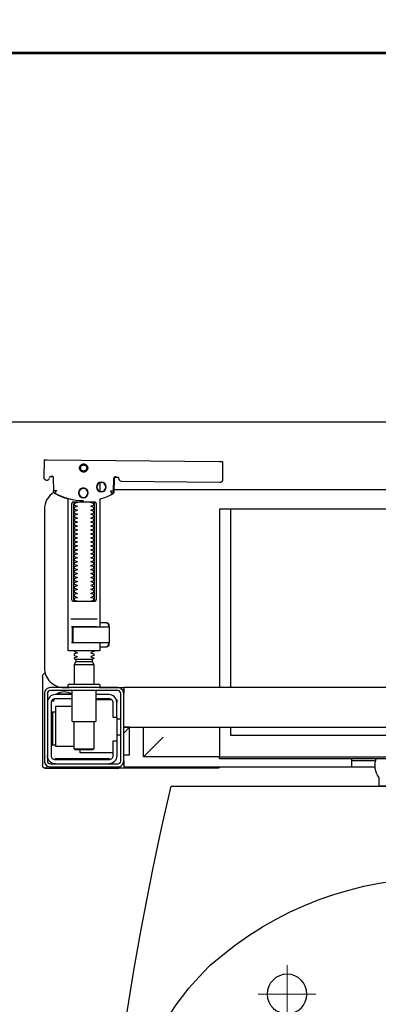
# Model space of a CAD drawing. Header units: millimetres. Extents: x 11979 to 37895, y 18730 to 47884.
# Tile 130 of 256: x 35432 to 35450, y 39454 to 39504. Entities that reach past the tile are written whole.
import ezdxf

# ---------------------------------------------------------------- set-up
doc = ezdxf.new("R2010")
doc.units = ezdxf.units.MM
for name, color, linetype in [('-WYMIAR', 8, 'Continuous'), ('_PROJEKTOWANE', 5, 'Continuous'), ('PROJEKTOWANE', 5, 'Continuous')]:
    doc.layers.add(name, color=color, linetype=linetype)
for name, color, linetype, lineweight in [('-ŚCIANY DZIAŁOWE', 3, 'Continuous', 35), ('-ŚCIANY NOŚNE', 4, 'Continuous', 53), ('Niedrukowalna', 140, 'Continuous', 15)]:
    doc.layers.add(name, color=color, linetype=linetype, lineweight=lineweight)

# ---------------------------------------------------------------- blocks, each defined once
blk = doc.blocks.new('K13102_TOP')
blk.add_lwpolyline([(0.175, -0.33487, 0.058036), (0.136, 0), (-0.136, 0, 0.058036), (-0.175, -0.33487)], format="xyb")
blk.add_lwpolyline([(0.14919, -0.47547, 0.091012), (0.175, -0.33487, 0.04468), (0.15644, -0.16298, 0.150678), (0.11626, -0.0905, 0.380316), (-0.11626, -0.0905, 0.150678), (-0.15644, -0.16298, 0.04468), (-0.175, -0.33487, 0.091012), (-0.14919, -0.47547, 0.171854), (-0.08542, -0.54789, 0.258868), (0.08542, -0.54789, 0.171854)], format="xyb", close=True)
blk.add_circle((0.0775, -0.105), 0.01)
at = {"layer": 'Niedrukowalna'}
for points in [[(0.0775, -0.1195), (0.0775, -0.0905)], [(0.092, -0.105), (0.063, -0.105)]]:
    blk.add_lwpolyline(points, dxfattribs=at)
blk = doc.blocks.new('99440_TOP')
for points in [[(0.19877, 0.1647), (0.11186, 0.16387)], [(0.20026, 0.1647), (0.20039, 0.15571)], [(0.16399, 0.15607), (0.16422, 0.15602), (0.16438, 0.15596), (0.16453, 0.15586), (0.16466, 0.15574), (0.16476, 0.1556), (0.16484, 0.15544), (0.16489, 0.15527), (0.16491, 0.1551), (0.16509, 0.14854), (0.1651, 0.14842), (0.16511, 0.14832), (0.16514, 0.14822), (0.16516, 0.14812), (0.1652, 0.14802), (0.16524, 0.14793), (0.16529, 0.14784), (0.16535, 0.14775), (0.16541, 0.14767), (0.16548, 0.14758), (0.16555, 0.14751), (0.16563, 0.14744), (0.16571, 0.14737), (0.1658, 0.14731), (0.16589, 0.14726), (0.16664, 0.14688), (0.1674, 0.14651), (0.16816, 0.14617), (0.16894, 0.14585), (0.16973, 0.14555), (0.17052, 0.14527), (0.17132, 0.14502), (0.17213, 0.14478), (0.17213, 0.08032)], [(0.16523, 0.14871), (0.16505, 0.1553), (0.16503, 0.15547), (0.16498, 0.15563), (0.16491, 0.15579), (0.16481, 0.15592), (0.16468, 0.15604), (0.16454, 0.15614), (0.16439, 0.15621), (0.16422, 0.15626), (0.16404, 0.15627)], [(0.1977, 0.15573), (0.19762, 0.15586), (0.19752, 0.15598), (0.1974, 0.15608), (0.19726, 0.15617), (0.19711, 0.15623), (0.19696, 0.15626), (0.1968, 0.15627), (0.1959, 0.15626)], [(0.16506, 0.14968), (-0.16464, 0.14968)], [(0.17213, 0.15305), (0.17213, 0.14874)], [(-0.11834, 0.04968), (-0.11834, 0.13968), (0.11166, 0.13968), (0.11166, 0.04968)], [(0.10615, 0.13968), (0.10615, 0.04968)], [(0.17496, 0.14232), (0.17496, 0.09432)], [(0.18536, 0.09432), (0.18536, 0.14232)], [(0.16745, 0.08028), (0.16745, 0.08144), (0.16749, 0.08156), (0.16759, 0.08164), (0.1678, 0.08169)], [(0.16764, 0.08053), (0.16768, 0.08079), (0.1678, 0.08132)], [(0.16824, 0.08203), (0.16789, 0.08162), (0.16789, 0.08196), (0.16792, 0.08207), (0.16799, 0.08214), (0.1681, 0.08218), (0.16823, 0.08219), (0.16835, 0.08219), (0.16855, 0.08221), (0.169, 0.08232), (0.17213, 0.08232)], [(0.16861, 0.08224), (0.16869, 0.0823), (0.16889, 0.08232)], [(0.18675, 0.08432), (0.17358, 0.08432)], [(0.17384, 0.08032), (0.18494, 0.08032), (0.1865, 0.08032)], [(0.1678, 0.07094), (0.16769, 0.07096), (0.16759, 0.07099), (0.1675, 0.07106), (0.16745, 0.0712), (0.16745, 0.07235)], [(0.1678, 0.07131), (0.16768, 0.07185), (0.16764, 0.0721)], [(0.17213, 0.07032), (0.169, 0.07032), (0.16855, 0.07042), (0.16844, 0.07044), (0.16833, 0.07044), (0.1682, 0.07045), (0.16808, 0.07046), (0.16796, 0.07052), (0.16789, 0.07067), (0.16789, 0.07102), (0.16824, 0.07061)], [(0.16889, 0.07032), (0.16879, 0.07032), (0.16861, 0.0704)], [(0.18571, 0.07232), (0.1865, 0.07232)], [(0.18513, 0.06126), (0.17513, 0.06126)], [(0.17603, 0.06388), (0.18423, 0.06388)], [(0.18423, 0.06282), (0.17603, 0.06282)], [(0.19976, 0.05697), (0.19989, 0.05695), (0.20001, 0.05692), (0.20014, 0.05688)], [(0.20112, 0.05547), (0.20112, 0.01048)], [(-0.15987, 0.04668), (-0.15987, 0.04968), (0.16013, 0.04968), (0.16013, 0.04668)], [(0.16013, 0.03368), (0.16013, 0.04568)], [(0.16363, 0.03468), (0.16363, 0.04218)], [(0.17413, 0.04368), (0.16631, 0.04368)], [(0.16713, 0.04412), (0.16706, 0.04403), (0.167, 0.04393), (0.16694, 0.04381), (0.16688, 0.04368)], [(0.18613, 0.04018), (0.19463, 0.04018), (0.19463, 0.02018), (0.18513, 0.02018)], [(0.19512, 0.04412), (0.19519, 0.04404), (0.19525, 0.04395), (0.1953, 0.04385), (0.19534, 0.04376), (0.19538, 0.04365), (0.19541, 0.04355), (0.19544, 0.04344), (0.19547, 0.04333), (0.19548, 0.04322), (0.1955, 0.04311), (0.19551, 0.04301), (0.19552, 0.04291), (0.19551, 0.04281), (0.1956, 0.04278), (0.19571, 0.04278), (0.19581, 0.04278), (0.19591, 0.04278), (0.19602, 0.04278), (0.19626, 0.04278), (0.19629, 0.04288), (0.19628, 0.04299), (0.19626, 0.04311), (0.19622, 0.04324), (0.19618, 0.04336), (0.19607, 0.04357)], [(0.19604, 0.03729), (0.19615, 0.03729), (0.19629, 0.03729), (0.19645, 0.03729), (0.19663, 0.03729)], [(0.16163, 0.03368), (0.16363, 0.03368)], [(0.17513, 0.03238), (0.17513, 0.01872), (0.17563, 0.01822), (0.18463, 0.01822), (0.18513, 0.01872), (0.18513, 0.03238)], [(0.16013, 0.02668), (0.15713, 0.02968), (0.16013, 0.02968), (-0.15987, 0.02968), (-0.15687, 0.02968), (-0.15987, 0.02668)], [(0.10615, 0.02968), (0.10615, 0.0256), (-0.11834, 0.0256)], [(0.11166, 0.02968), (0.11166, 0.01468), (0.15013, 0.01468)], [(0.14013, 0.02468), (0.15013, 0.01468), (0.15013, 0.02968)], [(0.16013, 0.01568), (0.15713, 0.01568), (0.15713, 0.02968)], [(0.16163, 0.02568), (0.16363, 0.02568)], [(0.19663, 0.02067), (0.19645, 0.02067), (0.19629, 0.02067), (0.19615, 0.02067), (0.19604, 0.02067)], [(0.16563, 0.01668), (0.18213, 0.01668), (0.18213, 0.01822)], [(0.18513, 0.01872), (0.17513, 0.01872)], [(0.03296, 0.01268), (0.04513, 0.01268)], [(0.16013, 0.01268), (0.16013, 0.00968), (0.03318, 0.00968)], [(0.04513, 0.01368), (0.04513, 0.00968)], [(0.16735, 0.01368), (0.1948, 0.01368), (0.19491, 0.01368)], [(0.17013, 0.01318), (0.17013, 0.01368)], [(0.17413, 0.01318), (0.17413, 0.01368)]]:
    blk.add_lwpolyline(points)
for points in [[(0.16437, 0.15596), (0.1634, 0.15595), (0.16317, 0.15592), (0.16296, 0.15584), (0.16275, 0.15571), (0.16278, 0.15575), (0.16272, 0.15555), (0.1627, 0.15535, -0.157432), (0.16251, 0.15476), (0.16223, 0.15436, -0.241147), (0.16142, 0.15393), (0.11163, 0.15346), (0.11147, 0.15346), (0.11132, 0.15345), (0.1112, 0.15345), (0.11107, 0.15346), (0.11091, 0.15348), (0.11075, 0.15353), (0.1106, 0.15361), (0.11046, 0.15371), (0.11035, 0.15383), (0.11025, 0.15397), (0.11018, 0.15412), (0.11014, 0.15428), (0.11013, 0.15445), (0.11008, 0.16345), (0.11036, 0.16384)], [(0.1966, 0.15658), (0.19639, 0.15656), (0.19618, 0.15648), (0.19598, 0.15635), (0.19579, 0.15614, 0.132231), (0.19565, 0.15564), (0.19559, 0.14909)], [(0.19781, 0.15528, 0.415336), (0.19882, 0.15429)], [(0.19898, 0.1543), (0.19911, 0.1543), (0.19926, 0.15431), (0.1994, 0.15434), (0.19954, 0.1544), (0.19966, 0.15447), (0.19978, 0.15456), (0.19988, 0.15466), (0.2002, 0.15512, 0.158481), (0.20039, 0.15571)], [(0.18044, 0.14393, 0.125713), (0.19479, 0.14774, 0.121439), (0.19532, 0.14823, -0.262119), (0.20013, 0.13968), (0.20013, 0.05968, -0.414214), (0.19013, 0.04968), (0.18765, 0.04968, 0.405519), (0.18813, 0.05018), (0.18813, 0.05088, 0.414214), (0.18763, 0.05138), (0.17263, 0.05138, 0.414214), (0.17213, 0.05088), (0.17213, 0.05018, 0.405519), (0.17262, 0.04968, 0.001664), (0.16007, 0.04968)], [(0.17213, 0.07232), (0.17213, 0.06852, 0.414214), (0.17233, 0.06832), (0.18475, 0.06832), (0.18793, 0.06832, 0.414214), (0.18813, 0.06852), (0.18813, 0.14485), (0.18898, 0.1451), (0.18982, 0.14537), (0.19065, 0.14568), (0.19147, 0.146), (0.19228, 0.14635), (0.19308, 0.14672), (0.19387, 0.14712), (0.19469, 0.14756), (0.19478, 0.14762), (0.19486, 0.14768), (0.19494, 0.14775), (0.19501, 0.14782), (0.19508, 0.1479), (0.19515, 0.14799)], [(0.17661, 0.09332, 0.182836), (0.1765, 0.09341), (0.17528, 0.09381, 0.050055), (0.17513, 0.09408), (0.17513, 0.09436, 0.050055), (0.17528, 0.09462), (0.1765, 0.09503, 0.719897), (0.1765, 0.09541), (0.17528, 0.09581, 0.050055), (0.17513, 0.09608), (0.17513, 0.09636, 0.050055), (0.17528, 0.09662), (0.1765, 0.09703, 0.719897), (0.1765, 0.09741), (0.17528, 0.09781, 0.050055), (0.17513, 0.09808), (0.17513, 0.09836, 0.050055), (0.17528, 0.09862), (0.1765, 0.09903, 0.719897), (0.1765, 0.09941), (0.17528, 0.09981, 0.050055), (0.17513, 0.10008), (0.17513, 0.10036, 0.050055), (0.17528, 0.10062), (0.1765, 0.10103, 0.719897), (0.1765, 0.10141), (0.17528, 0.10181, 0.050055), (0.17513, 0.10208), (0.17513, 0.10236, 0.050055), (0.17528, 0.10262), (0.1765, 0.10303, 0.719897), (0.1765, 0.10341), (0.17528, 0.10381, 0.050055), (0.17513, 0.10408), (0.17513, 0.10436, 0.050055), (0.17528, 0.10462), (0.1765, 0.10503, 0.719897), (0.1765, 0.10541), (0.17528, 0.10581, 0.050055), (0.17513, 0.10608), (0.17513, 0.10636, 0.050055), (0.17528, 0.10662), (0.1765, 0.10703, 0.719897), (0.1765, 0.10741), (0.17528, 0.10781, 0.050055), (0.17513, 0.10808), (0.17513, 0.10836, 0.050055), (0.17528, 0.10862), (0.1765, 0.10903, 0.719897), (0.1765, 0.10941), (0.17528, 0.10981, 0.050055), (0.17513, 0.11008), (0.17513, 0.11036, 0.050055), (0.17528, 0.11062), (0.1765, 0.11103, 0.719897), (0.1765, 0.11141), (0.17528, 0.11181, 0.050055), (0.17513, 0.11208), (0.17513, 0.11236, 0.050055), (0.17528, 0.11262), (0.1765, 0.11303, 0.719897), (0.1765, 0.11341), (0.17528, 0.11381, 0.050055), (0.17513, 0.11408), (0.17513, 0.11436, 0.050055), (0.17528, 0.11462), (0.1765, 0.11503, 0.719897), (0.1765, 0.11541), (0.17528, 0.11581, 0.050055), (0.17513, 0.11608), (0.17513, 0.11636, 0.050055), (0.17528, 0.11662), (0.1765, 0.11703, 0.719897), (0.1765, 0.11741), (0.17528, 0.11781, 0.050055), (0.17513, 0.11808), (0.17513, 0.11836, 0.050055), (0.17528, 0.11862), (0.1765, 0.11903, 0.719897), (0.1765, 0.11941), (0.17528, 0.11981, 0.050055), (0.17513, 0.12008), (0.17513, 0.12036, 0.050055), (0.17528, 0.12062), (0.1765, 0.12103, 0.719897), (0.1765, 0.12141), (0.17528, 0.12181, 0.050055), (0.17513, 0.12208), (0.17513, 0.12236, 0.050055), (0.17528, 0.12262), (0.1765, 0.12303, 0.719897), (0.1765, 0.12341), (0.17528, 0.12381, 0.050055), (0.17513, 0.12408), (0.17513, 0.12436, 0.050055), (0.17528, 0.12462), (0.1765, 0.12503, 0.719897), (0.1765, 0.12541), (0.17528, 0.12581, 0.050055), (0.17513, 0.12608), (0.17513, 0.12636, 0.050055), (0.17528, 0.12662), (0.1765, 0.12703, 0.719897), (0.1765, 0.12741), (0.17528, 0.12781, 0.050055), (0.17513, 0.12808), (0.17513, 0.12836, 0.050055), (0.17528, 0.12862), (0.1765, 0.12903, 0.719897), (0.1765, 0.12941), (0.17528, 0.12981, 0.050055), (0.17513, 0.13008), (0.17513, 0.13036, 0.050055), (0.17528, 0.13062), (0.1765, 0.13103, 0.719897), (0.1765, 0.13141), (0.17528, 0.13181, 0.050055), (0.17513, 0.13208), (0.17513, 0.13236, 0.050055), (0.17528, 0.13262), (0.1765, 0.13303, 0.719897), (0.1765, 0.13341), (0.17528, 0.13381, 0.050055), (0.17513, 0.13408), (0.17513, 0.13436, 0.050055), (0.17528, 0.13462), (0.1765, 0.13503, 0.719897), (0.1765, 0.13541), (0.17528, 0.13581, 0.050055), (0.17513, 0.13608), (0.17513, 0.13636, 0.050055), (0.17528, 0.13662), (0.1765, 0.13703, 0.719897), (0.1765, 0.13741), (0.17528, 0.13781, 0.050055), (0.17513, 0.13808), (0.17513, 0.13836, 0.050055), (0.17528, 0.13862), (0.1765, 0.13903, 0.719897), (0.1765, 0.13941), (0.17528, 0.13981, 0.050055), (0.17513, 0.14008), (0.17513, 0.14036, 0.050055), (0.17528, 0.14062), (0.1765, 0.14103, 0.719897), (0.1765, 0.14141), (0.17528, 0.14181, 0.050055), (0.17513, 0.14208), (0.17513, 0.14236, 0.050055), (0.17528, 0.14262), (0.1765, 0.14303, 0.474594), (0.17661, 0.14332)], [(0.18366, 0.14332, 0.474594), (0.18377, 0.14303), (0.18499, 0.14262, 0.050055), (0.18513, 0.14236), (0.18513, 0.14208, 0.050055), (0.18499, 0.14181), (0.18377, 0.14141, 0.719897), (0.18377, 0.14103), (0.18499, 0.14062, 0.050055), (0.18513, 0.14036), (0.18513, 0.14008, 0.050055), (0.18499, 0.13981), (0.18377, 0.13941, 0.719897), (0.18377, 0.13903), (0.18499, 0.13862, 0.050055), (0.18513, 0.13836), (0.18513, 0.13808, 0.050055), (0.18499, 0.13781), (0.18377, 0.13741, 0.719897), (0.18377, 0.13703), (0.18499, 0.13662, 0.050055), (0.18513, 0.13636), (0.18513, 0.13608, 0.050055), (0.18499, 0.13581), (0.18377, 0.13541, 0.719897), (0.18377, 0.13503), (0.18499, 0.13462, 0.050055), (0.18513, 0.13436), (0.18513, 0.13408, 0.050055), (0.18499, 0.13381), (0.18377, 0.13341, 0.719897), (0.18377, 0.13303), (0.18499, 0.13262, 0.050055), (0.18513, 0.13236), (0.18513, 0.13208, 0.050055), (0.18499, 0.13181), (0.18377, 0.13141, 0.719897), (0.18377, 0.13103), (0.18499, 0.13062, 0.050055), (0.18513, 0.13036), (0.18513, 0.13008, 0.050055), (0.18499, 0.12981), (0.18377, 0.12941, 0.719897), (0.18377, 0.12903), (0.18499, 0.12862, 0.050055), (0.18513, 0.12836), (0.18513, 0.12808, 0.050055), (0.18499, 0.12781), (0.18377, 0.12741, 0.719897), (0.18377, 0.12703), (0.18499, 0.12662, 0.050055), (0.18513, 0.12636), (0.18513, 0.12608, 0.050055), (0.18499, 0.12581), (0.18377, 0.12541, 0.719897), (0.18377, 0.12503), (0.18499, 0.12462, 0.050055), (0.18513, 0.12436), (0.18513, 0.12408, 0.050055), (0.18499, 0.12381), (0.18377, 0.12341, 0.719897), (0.18377, 0.12303), (0.18499, 0.12262, 0.050055), (0.18513, 0.12236), (0.18513, 0.12208, 0.050055), (0.18499, 0.12181), (0.18377, 0.12141, 0.719897), (0.18377, 0.12103), (0.18499, 0.12062, 0.050055), (0.18513, 0.12036), (0.18513, 0.12008, 0.050055), (0.18499, 0.11981), (0.18377, 0.11941, 0.719897), (0.18377, 0.11903), (0.18499, 0.11862, 0.050055), (0.18513, 0.11836), (0.18513, 0.11808, 0.050055), (0.18499, 0.11781), (0.18377, 0.11741, 0.719897), (0.18377, 0.11703), (0.18499, 0.11662, 0.050055), (0.18513, 0.11636), (0.18513, 0.11608, 0.050055), (0.18499, 0.11581), (0.18377, 0.11541, 0.719897), (0.18377, 0.11503), (0.18499, 0.11462, 0.050055), (0.18513, 0.11436), (0.18513, 0.11408, 0.050055), (0.18499, 0.11381), (0.18377, 0.11341, 0.719897), (0.18377, 0.11303), (0.18499, 0.11262, 0.050055), (0.18513, 0.11236), (0.18513, 0.11208, 0.050055), (0.18499, 0.11181), (0.18377, 0.11141, 0.719897), (0.18377, 0.11103), (0.18499, 0.11062, 0.050055), (0.18513, 0.11036), (0.18513, 0.11008, 0.050055), (0.18499, 0.10981), (0.18377, 0.10941, 0.719897), (0.18377, 0.10903), (0.18499, 0.10862, 0.050055), (0.18513, 0.10836), (0.18513, 0.10808, 0.050055), (0.18499, 0.10781), (0.18377, 0.10741, 0.719897), (0.18377, 0.10703), (0.18499, 0.10662, 0.050055), (0.18513, 0.10636), (0.18513, 0.10608, 0.050055), (0.18499, 0.10581), (0.18377, 0.10541, 0.719897), (0.18377, 0.10503), (0.18499, 0.10462, 0.050055), (0.18513, 0.10436), (0.18513, 0.10408, 0.050055), (0.18499, 0.10381), (0.18377, 0.10341, 0.719897), (0.18377, 0.10303), (0.18499, 0.10262, 0.050055), (0.18513, 0.10236), (0.18513, 0.10208, 0.050055), (0.18499, 0.10181), (0.18377, 0.10141, 0.719897), (0.18377, 0.10103), (0.18499, 0.10062, 0.050055), (0.18513, 0.10036), (0.18513, 0.10008, 0.050055), (0.18499, 0.09981), (0.18377, 0.09941, 0.719897), (0.18377, 0.09903), (0.18499, 0.09862, 0.050055), (0.18513, 0.09836), (0.18513, 0.09808, 0.050055), (0.18499, 0.09781), (0.18377, 0.09741, 0.719897), (0.18377, 0.09703), (0.18499, 0.09662, 0.050055), (0.18513, 0.09636), (0.18513, 0.09608, 0.050055), (0.18499, 0.09581), (0.18377, 0.09541, 0.719897), (0.18377, 0.09503), (0.18499, 0.09462, 0.050055), (0.18513, 0.09436), (0.18513, 0.09408, 0.050055), (0.18499, 0.09381), (0.18377, 0.09341, 0.182836), (0.18366, 0.09332)], [(0.18589, 0.07252), (0.18589, 0.08011), (0.18585, 0.08022), (0.18578, 0.08029), (0.18568, 0.08032), (0.18578, 0.0803), (0.18586, 0.08024), (0.1859, 0.08014), (0.1859, 0.07252), (0.18587, 0.07241), (0.1858, 0.07234), (0.1856, 0.07232), (0.18571, 0.07237), (0.18577, 0.07252), (0.18577, 0.08012), (0.1857, 0.08027), (0.1856, 0.08032), (0.16757, 0.08032, 0.414214), (0.16737, 0.08012), (0.16737, 0.07252, 0.414214), (0.16757, 0.07232), (0.1856, 0.07232)], [(0.18569, 0.07232, 0.414213), (0.18589, 0.07252), (0.18588, 0.08012), (0.18588, 0.07252), (0.18585, 0.07241), (0.18578, 0.07234), (0.18568, 0.07232)], [(0.17513, 0.06836), (0.17513, 0.06812, -0.050055), (0.17528, 0.06786), (0.1765, 0.06745, -0.719897), (0.1765, 0.06707), (0.17528, 0.06666, -0.050055), (0.17513, 0.0664), (0.17513, 0.06612, -0.050055), (0.17528, 0.06586), (0.1765, 0.06545, -0.719897), (0.1765, 0.06507), (0.17528, 0.06466, -0.050055), (0.17513, 0.0644), (0.17603, 0.06388), (0.17603, 0.06282), (0.17513, 0.06126), (0.17513, 0.05138)], [(0.18513, 0.06836), (0.18513, 0.06812, 0.050055), (0.18499, 0.06786), (0.18377, 0.06745, 0.719897), (0.18377, 0.06707), (0.18499, 0.06666, 0.050055), (0.18513, 0.0664), (0.18513, 0.06612, 0.050055), (0.18499, 0.06586), (0.18377, 0.06545, 0.719897), (0.18377, 0.06507), (0.18499, 0.06466, 0.050055), (0.18513, 0.0644), (0.18423, 0.06388), (0.18423, 0.06282), (0.18513, 0.06126), (0.18513, 0.05138)], [(0.20024, 0.05684, 0.126559), (0.19975, 0.05693)], [(0.20112, 0.05547, 0.198909), (0.20068, 0.05654, 0.091301), (0.20024, 0.05684)], [(0.16392, 0.04368), (0.16363, 0.04368), (0.16363, 0.04218, -0.414214), (0.16763, 0.04618), (0.17413, 0.04618)], [(0.17413, 0.04818), (0.17413, 0.03288, 0.414214), (0.17463, 0.03238), (0.18563, 0.03238, 0.414214), (0.18613, 0.03288), (0.18613, 0.04818)], [(0.19388, 0.04656, 0.119096), (0.19013, 0.04764, 0.119096), (0.18638, 0.04656)], [(0.19388, 0.04618), (0.19388, 0.04656), (0.18638, 0.04656), (0.18638, 0.04618), (0.19463, 0.04618, -0.414214), (0.19863, 0.04218)], [(0.17413, 0.04418), (0.16763, 0.04418, 0.414214), (0.16563, 0.04218), (0.16563, 0.03468), (0.16363, 0.03468), (0.16363, 0.01518, 0.414214), (0.16763, 0.01118)], [(0.16363, 0.02268), (0.16563, 0.02268), (0.16563, 0.01518, 0.414214), (0.16763, 0.01318), (0.19463, 0.01318, 0.414214), (0.19663, 0.01518), (0.19663, 0.04218, 0.414214), (0.19463, 0.04418), (0.18613, 0.04418)], [(0.19463, 0.03721), (0.19528, 0.03722), (0.19555, 0.03722), (0.19573, 0.03722), (0.1958, 0.03722, 0.116465), (0.19602, 0.03728), (0.19614, 0.03733), (0.19614, 0.02063), (0.19602, 0.02068, 0.116465), (0.1958, 0.02074), (0.19555, 0.02074), (0.19528, 0.02074), (0.19463, 0.02075)], [(0.19463, 0.01118, 0.414214), (0.19863, 0.01518)], [(-0.03987, 0.01368), (-0.03242, 0.01368, 0.236962), (-0.03105, 0.00443, -0.154353), (-0.03087, 0.00386), (-0.03087, 0), (0.03113, 0), (0.03113, 0.00386, -0.154353), (0.03131, 0.00443, 0.236962), (0.03269, 0.01368), (0.04013, 0.01368)], [(0.19883, 0.01002, 0.000114), (0.19883, 0.01002, 0.517015), (0.20016, 0.00909), (0.20006, 0.00905), (0.19996, 0.00903), (0.19984, 0.009), (0.19971, 0.00899), (0.19961, 0.00899), (0.19916, 0.00899), (0.19854, 0.00899), (0.19784, 0.00899), (0.16441, 0.00899), (0.16406, 0.00899), (0.1637, 0.00899), (0.16336, 0.00899), (0.16307, 0.00899), (0.16282, 0.00899), (0.16263, 0.00899), (0.1625, 0.00899)], [(0.20024, 0.00912, 0.091301), (0.20068, 0.00942, 0.198909), (0.20112, 0.01048)], [(0.11137, 0.00968), (0.11155, 0.00944), (0.11178, 0.00925), (0.11205, 0.0091), (0.11234, 0.00902), (0.11263, 0.00898), (0.16243, 0.00898, 0.326231), (0.16338, 0.00968)]]:
    blk.add_lwpolyline(points, format="xyb")
for points in [[(0.18037, 0.15848), (0.18057, 0.15849), (0.18077, 0.15852), (0.18097, 0.15857), (0.18116, 0.15864), (0.18134, 0.15873), (0.18151, 0.15883), (0.18167, 0.15895), (0.18182, 0.15909), (0.18195, 0.15924), (0.18207, 0.1594), (0.18217, 0.15958), (0.18225, 0.15976), (0.18232, 0.15995), (0.18237, 0.16014), (0.18239, 0.16034), (0.1824, 0.16054), (0.18239, 0.16075), (0.18236, 0.16094), (0.18231, 0.16114), (0.18224, 0.16133), (0.18215, 0.16151), (0.18205, 0.16168), (0.18192, 0.16184), (0.18179, 0.16199), (0.18164, 0.16212), (0.18147, 0.16224), (0.1813, 0.16234), (0.18112, 0.16242), (0.18093, 0.16249), (0.18073, 0.16254), (0.18053, 0.16256), (0.18033, 0.16257), (0.18013, 0.16256), (0.17993, 0.16253), (0.17974, 0.16248), (0.17955, 0.16241), (0.17937, 0.16232), (0.1792, 0.16222), (0.17904, 0.1621), (0.17889, 0.16196), (0.17876, 0.16181), (0.17864, 0.16165), (0.17854, 0.16147), (0.17845, 0.16129), (0.17839, 0.1611), (0.17834, 0.16091), (0.17831, 0.16071), (0.17831, 0.16051), (0.17832, 0.1603), (0.17835, 0.16011), (0.1784, 0.15991), (0.17847, 0.15972), (0.17856, 0.15954), (0.17866, 0.15937), (0.17878, 0.15921), (0.17892, 0.15906), (0.17907, 0.15893), (0.17923, 0.15881), (0.17941, 0.15871), (0.17959, 0.15863), (0.17978, 0.15856), (0.17997, 0.15851), (0.18017, 0.15849)], [(0.18037, 0.15897), (0.18052, 0.15898), (0.18067, 0.159), (0.18081, 0.15904), (0.18096, 0.15909), (0.18109, 0.15916), (0.18122, 0.15924), (0.18134, 0.15933), (0.18146, 0.15943), (0.18156, 0.15955), (0.18165, 0.15967), (0.18172, 0.1598), (0.18179, 0.15994), (0.18184, 0.16008), (0.18187, 0.16023), (0.18189, 0.16038), (0.1819, 0.16053), (0.18189, 0.16069), (0.18187, 0.16084), (0.18183, 0.16098), (0.18178, 0.16113), (0.18171, 0.16126), (0.18163, 0.16139), (0.18154, 0.16151), (0.18144, 0.16163), (0.18132, 0.16173), (0.1812, 0.16182), (0.18107, 0.16189), (0.18093, 0.16196), (0.18079, 0.16201), (0.18064, 0.16204), (0.18049, 0.16206), (0.18034, 0.16207), (0.18018, 0.16206), (0.18003, 0.16204), (0.17989, 0.162), (0.17974, 0.16194), (0.17961, 0.16188), (0.17948, 0.1618), (0.17936, 0.16171), (0.17924, 0.1616), (0.17914, 0.16149), (0.17905, 0.16137), (0.17898, 0.16124), (0.17891, 0.1611), (0.17886, 0.16095), (0.17883, 0.16081), (0.17881, 0.16066), (0.1788, 0.1605), (0.17881, 0.16035), (0.17883, 0.1602), (0.17887, 0.16005), (0.17892, 0.15991), (0.17899, 0.15977), (0.17907, 0.15964), (0.17916, 0.15952), (0.17927, 0.15941), (0.17938, 0.15931), (0.1795, 0.15922), (0.17963, 0.15914), (0.17977, 0.15908), (0.17992, 0.15903), (0.18006, 0.159), (0.18021, 0.15897)], [(0.166, 0.14754), (0.16595, 0.14757), (0.1659, 0.1476), (0.16586, 0.14763), (0.16581, 0.14767), (0.16576, 0.14771), (0.16571, 0.14776), (0.16566, 0.14781), (0.16562, 0.14786), (0.16557, 0.14791), (0.16553, 0.14797), (0.16549, 0.14803), (0.16546, 0.14809), (0.16542, 0.14815), (0.16539, 0.14821), (0.16537, 0.14828), (0.16534, 0.14834), (0.16532, 0.14841), (0.1653, 0.14847), (0.16529, 0.14854), (0.16528, 0.1486), (0.16527, 0.14866), (0.16526, 0.14872), (0.16526, 0.14878), (0.16531, 0.14879), (0.16656, 0.14884), (0.16662, 0.14884), (0.16667, 0.14884), (0.16672, 0.14886), (0.16677, 0.14883), (0.16674, 0.14879), (0.16671, 0.14874), (0.16669, 0.14869), (0.16666, 0.14863), (0.16607, 0.14754)], [(0.18546, 0.14332), (0.18555, 0.14331), (0.18563, 0.1433), (0.18572, 0.14329), (0.1858, 0.14326), (0.18589, 0.14323), (0.18596, 0.14319), (0.18604, 0.14314), (0.18611, 0.14308), (0.18617, 0.14302), (0.18623, 0.14294), (0.18628, 0.14286), (0.18632, 0.14276), (0.18636, 0.14266), (0.18639, 0.14255), (0.1864, 0.14243), (0.18641, 0.14232), (0.18641, 0.09432), (0.1864, 0.0942), (0.18639, 0.09409), (0.18636, 0.09398), (0.18632, 0.09387), (0.18628, 0.09378), (0.18623, 0.09369), (0.18617, 0.09362), (0.18611, 0.09355), (0.18604, 0.09349), (0.18596, 0.09344), (0.18589, 0.0934), (0.1858, 0.09337), (0.18572, 0.09335), (0.18563, 0.09333), (0.18555, 0.09332), (0.18546, 0.09332), (0.17488, 0.09332), (0.17479, 0.09332), (0.1747, 0.09333), (0.17462, 0.09335), (0.17453, 0.09337), (0.17445, 0.0934), (0.17437, 0.09344), (0.17429, 0.09349), (0.17423, 0.09355), (0.17416, 0.09362), (0.1741, 0.09369), (0.17405, 0.09378), (0.174, 0.09387), (0.17397, 0.09398), (0.17394, 0.09409), (0.17392, 0.0942), (0.17392, 0.09432), (0.17392, 0.14232), (0.17392, 0.14243), (0.17394, 0.14255), (0.17397, 0.14266), (0.174, 0.14276), (0.17405, 0.14286), (0.1741, 0.14294), (0.17416, 0.14302), (0.17423, 0.14308), (0.17429, 0.14314), (0.17437, 0.14319), (0.17445, 0.14323), (0.17453, 0.14326), (0.17462, 0.14329), (0.1747, 0.1433), (0.17479, 0.14331), (0.17488, 0.14332)], [(-0.11834, 0.01368), (0.11166, 0.01368), (0.11166, 0.01468), (-0.11834, 0.01468)]]:
    blk.add_lwpolyline(points, close=True)
for points in [[(0.19559, 0.14908), (0.19559, 0.14908), (0.19559, 0.14908), (0.19559, 0.14909), (0.19559, 0.14909), (0.19559, 0.14909), (0.19559, 0.14909), (0.19559, 0.14909), (0.19559, 0.14909), (0.19559, 0.14909), (0.19559, 0.14909), (0.19559, 0.14909), (0.19559, 0.14909), (0.19559, 0.14909), (0.19559, 0.14909), (0.19559, 0.14909), (0.19559, 0.14909), (0.19559, 0.14909), (0.19559, 0.14909), (0.19559, 0.14909), (0.19559, 0.14908), (0.19559, 0.14908), (0.19559, 0.14908), (0.19559, 0.14908), (0.19559, 0.14908), (0.19559, 0.14908), (0.19559, 0.14908), (0.19559, 0.14908), (0.19559, 0.14908), (0.19559, 0.14908), (0.19559, 0.14908), (0.19559, 0.14908), (0.19559, 0.14908), (0.19559, 0.14908), (0.19559, 0.14908), (0.19559, 0.14908), (0.19559, 0.14908), (0.19559, 0.14909), (0.19558, 0.14909), (0.19558, 0.14909), (0.19558, 0.14909), (0.19558, 0.14909), (0.19558, 0.14909), (0.19558, 0.14909), (0.19558, 0.14909), (0.19558, 0.14909), (0.19557, 0.14909), (0.19557, 0.14909), (0.19557, 0.14908), (0.19557, 0.14908), (0.19557, 0.14908), (0.19557, 0.14908), (0.19556, 0.14908), (0.19556, 0.14908), (0.19556, 0.14908), (0.19556, 0.14908), (0.19556, 0.14908), (0.19556, 0.14908), (0.19555, 0.14908), (0.19555, 0.14908), (0.19555, 0.14908), (0.19555, 0.14908), (0.19555, 0.14908), (0.19555, 0.14908), (0.19554, 0.14908), (0.19554, 0.14908), (0.19554, 0.14908), (0.19554, 0.14908), (0.19553, 0.14908), (0.19553, 0.14908), (0.19553, 0.14908), (0.19552, 0.14909), (0.19552, 0.14909), (0.19551, 0.14909), (0.1955, 0.14909), (0.1955, 0.14909), (0.1955, 0.14909), (0.19549, 0.14909), (0.19549, 0.14909), (0.19548, 0.14909), (0.19548, 0.14909), (0.19547, 0.14909), (0.19547, 0.14909), (0.19546, 0.14909), (0.19546, 0.14909), (0.19545, 0.14909), (0.19544, 0.14909), (0.19544, 0.14909), (0.19543, 0.14909), (0.19543, 0.14909), (0.19542, 0.14909), (0.19541, 0.14909), (0.1954, 0.14909), (0.1954, 0.14909), (0.19539, 0.14909), (0.19538, 0.14909), (0.19537, 0.14909), (0.19537, 0.14909), (0.19536, 0.14909), (0.19535, 0.14909), (0.19534, 0.14909), (0.19533, 0.14909), (0.19532, 0.14909), (0.19531, 0.14909), (0.1953, 0.14909), (0.1953, 0.14909), (0.19529, 0.14909), (0.19528, 0.14909), (0.19527, 0.14909), (0.19526, 0.14909), (0.19525, 0.14909), (0.19524, 0.14909), (0.19523, 0.14909), (0.19522, 0.14909), (0.1952, 0.14909), (0.19519, 0.14909), (0.19518, 0.14909), (0.19517, 0.14909), (0.19516, 0.14909), (0.19515, 0.14909), (0.19514, 0.14909), (0.19513, 0.14909), (0.19512, 0.14909), (0.1951, 0.14909), (0.19509, 0.14909), (0.19508, 0.1491), (0.19507, 0.1491), (0.19506, 0.1491), (0.19504, 0.1491), (0.19503, 0.1491), (0.19502, 0.1491), (0.19501, 0.1491), (0.19499, 0.1491), (0.19498, 0.1491), (0.19497, 0.1491), (0.19496, 0.1491), (0.19494, 0.1491), (0.19482, 0.1491), (0.19477, 0.1491), (0.19472, 0.1491), (0.19469, 0.1491), (0.19466, 0.1491), (0.19464, 0.1491), (0.19461, 0.1491), (0.19459, 0.1491), (0.19456, 0.1491), (0.19454, 0.1491), (0.19451, 0.1491), (0.19449, 0.1491), (0.19446, 0.1491), (0.19444, 0.1491), (0.19441, 0.1491), (0.1944, 0.1491), (0.19439, 0.1491), (0.19436, 0.1491), (0.19435, 0.1491), (0.19434, 0.1491), (0.19433, 0.1491), (0.19431, 0.1491), (0.19431, 0.1491), (0.1943, 0.1491), (0.1943, 0.1491), (0.19429, 0.1491), (0.19429, 0.14911), (0.19428, 0.14911), (0.19428, 0.14911), (0.19427, 0.14911), (0.19426, 0.14911), (0.19426, 0.14911), (0.19426, 0.14911), (0.19425, 0.14911), (0.19425, 0.14911), (0.19424, 0.14911), (0.19424, 0.14911), (0.19423, 0.1491), (0.19423, 0.1491), (0.19423, 0.1491), (0.19422, 0.1491), (0.19422, 0.1491), (0.19422, 0.1491), (0.19422, 0.1491), (0.19421, 0.1491), (0.19421, 0.1491), (0.19421, 0.1491), (0.1942, 0.1491), (0.1942, 0.1491), (0.19419, 0.1491), (0.19419, 0.1491), (0.19419, 0.1491), (0.19419, 0.1491), (0.19418, 0.1491), (0.19418, 0.1491), (0.19418, 0.14911), (0.19418, 0.14911), (0.19417, 0.14911), (0.19417, 0.14911), (0.19417, 0.14911), (0.19416, 0.14911), (0.19416, 0.14911), (0.19415, 0.14912), (0.19415, 0.14912), (0.19415, 0.14912), (0.19414, 0.14912), (0.19414, 0.14912), (0.19414, 0.14912), (0.19413, 0.14912), (0.19413, 0.14912), (0.19413, 0.14912), (0.19413, 0.14912), (0.19413, 0.14912), (0.19413, 0.14912), (0.19413, 0.14912), (0.19412, 0.14912), (0.19412, 0.14912), (0.19412, 0.14912), (0.19412, 0.14912), (0.19412, 0.14912), (0.19412, 0.14912), (0.19411, 0.14912), (0.19411, 0.14912), (0.19411, 0.14911), (0.19411, 0.14911), (0.19411, 0.14911), (0.19411, 0.14911), (0.1941, 0.14911), (0.1941, 0.14911), (0.1941, 0.1491), (0.1941, 0.1491), (0.1941, 0.1491), (0.1941, 0.1491), (0.1941, 0.1491), (0.1941, 0.14909), (0.1941, 0.14909), (0.1941, 0.14909), (0.1941, 0.14909), (0.1941, 0.14908), (0.1941, 0.14908), (0.1941, 0.14908), (0.1941, 0.14908), (0.1941, 0.14908), (0.1941, 0.14907), (0.1941, 0.14907), (0.1941, 0.14907), (0.1941, 0.14907), (0.1941, 0.14907), (0.19411, 0.14906), (0.19411, 0.14906), (0.19411, 0.14906), (0.19411, 0.14906), (0.19411, 0.14906), (0.19411, 0.14905), (0.19412, 0.14905), (0.19412, 0.14905), (0.19412, 0.14905), (0.19413, 0.14904), (0.19414, 0.14904), (0.19414, 0.14904), (0.19414, 0.14903), (0.19415, 0.14903), (0.19415, 0.14902), (0.19415, 0.14902), (0.19415, 0.14902), (0.19416, 0.14901), (0.19416, 0.14901), (0.19416, 0.14901), (0.19416, 0.149), (0.19416, 0.149), (0.19417, 0.149), (0.19417, 0.14899), (0.19417, 0.14899), (0.19417, 0.14899), (0.19417, 0.14899), (0.19417, 0.14898), (0.19417, 0.14898), (0.19417, 0.14898), (0.19418, 0.14897), (0.19418, 0.14897), (0.19418, 0.14897), (0.19418, 0.14896), (0.19418, 0.14896), (0.19419, 0.14895), (0.19419, 0.14895), (0.19419, 0.14895), (0.19419, 0.14894), (0.1942, 0.14894), (0.1942, 0.14893), (0.1942, 0.14893), (0.19421, 0.14892), (0.19421, 0.14891), (0.19422, 0.1489), (0.19422, 0.14889), (0.19423, 0.14888), (0.19423, 0.14887), (0.19424, 0.14886), (0.19425, 0.14884), (0.19427, 0.14881), (0.19429, 0.14877), (0.19431, 0.14873), (0.19432, 0.14871), (0.19433, 0.1487), (0.19434, 0.14868), (0.19435, 0.14866), (0.19436, 0.14864), (0.19447, 0.14845), (0.19448, 0.14844), (0.19448, 0.14842), (0.19449, 0.1484), (0.1945, 0.14839), (0.19451, 0.14837), (0.19452, 0.14836), (0.19453, 0.14834), (0.19454, 0.14832), (0.19455, 0.14831), (0.19455, 0.14829), (0.19456, 0.14828), (0.19457, 0.14826), (0.19458, 0.14825), (0.19459, 0.14823), (0.19459, 0.14822), (0.1946, 0.14821), (0.19461, 0.14819), (0.19462, 0.14818), (0.19462, 0.14817), (0.19463, 0.14815), (0.19464, 0.14814), (0.19465, 0.14813), (0.19465, 0.14811), (0.19466, 0.1481), (0.19467, 0.14809), (0.19467, 0.14808), (0.19468, 0.14806), (0.19469, 0.14805), (0.19469, 0.14804), (0.1947, 0.14803), (0.1947, 0.14802), (0.19471, 0.14801), (0.19472, 0.148), (0.19472, 0.14799), (0.19473, 0.14798), (0.19473, 0.14797), (0.19474, 0.14796), (0.19474, 0.14795), (0.19475, 0.14794), (0.19475, 0.14793), (0.19476, 0.14792), (0.19476, 0.14791), (0.19477, 0.14791), (0.19477, 0.1479), (0.19477, 0.14789), (0.19478, 0.14788), (0.19478, 0.14787), (0.19478, 0.14787), (0.19479, 0.14786), (0.19479, 0.14786), (0.19479, 0.14785), (0.1948, 0.14784), (0.1948, 0.14784), (0.1948, 0.14783), (0.19481, 0.14783), (0.19481, 0.14782), (0.19481, 0.14782), (0.19481, 0.14782), (0.19481, 0.14781), (0.19481, 0.14781), (0.19481, 0.14781), (0.19482, 0.14781), (0.19482, 0.14781), (0.19482, 0.1478), (0.19482, 0.1478), (0.19482, 0.1478), (0.19482, 0.1478), (0.19482, 0.1478), (0.19482, 0.1478), (0.19482, 0.1478), (0.19482, 0.14779), (0.19482, 0.14779), (0.19482, 0.14779), (0.19482, 0.14779), (0.19482, 0.14779), (0.19482, 0.14779), (0.19482, 0.14779), (0.19482, 0.14779), (0.19482, 0.14779), (0.19483, 0.14779), (0.19483, 0.14779), (0.19483, 0.14779), (0.19483, 0.14779), (0.19482, 0.14779), (0.19482, 0.14779), (0.19482, 0.14779), (0.19482, 0.14778), (0.19482, 0.14778), (0.19482, 0.14778), (0.19482, 0.14778), (0.19482, 0.14778), (0.19482, 0.14778), (0.19482, 0.14778), (0.19482, 0.14778), (0.19482, 0.14778), (0.19482, 0.14778), (0.19482, 0.14778), (0.19482, 0.14778), (0.19482, 0.14778), (0.19482, 0.14778), (0.19482, 0.14778), (0.19482, 0.14778), (0.19482, 0.14778), (0.19482, 0.14778), (0.19482, 0.14778), (0.19482, 0.14778), (0.19482, 0.14778), (0.19482, 0.14778), (0.19482, 0.14778), (0.19482, 0.14778), (0.19483, 0.14778, 0.269557)], [(0.16013, 0.01268), (0.16013, 0.04668, -0.414214), (0.16313, 0.04968), (0.19713, 0.04968, -0.414214), (0.20013, 0.04668), (0.20013, 0.01268, -0.414214), (0.19713, 0.00968), (0.16313, 0.00968, -0.414214)], [(0.19863, 0.04668), (0.19863, 0.01268, -0.414214), (0.19713, 0.01118), (0.16313, 0.01118, -0.414214), (0.16163, 0.01268), (0.16163, 0.04668, -0.414214), (0.16313, 0.04818), (0.19713, 0.04818, -0.414214)]]:
    blk.add_lwpolyline(points, format="xyb", close=True)
for centre, radius in [((0.17142, 0.1509), 0.00247), ((0.17142, 0.15089), 0.00227), ((0.18045, 0.14798), 0.00247), ((0.18044, 0.14798), 0.00227)]:
    blk.add_circle(centre, radius)
for centre, major_axis, ratio, start_param, end_param in [((0.19876, 0.16469), (0.0015, 0.00001), 0.008666, 0.000034, 1.564556), ((0.11158, 0.16346), (-0.0015, -0.00001), 0.008666, 6.276938, 6.283143), ((0.11186, 0.16385), (0.0015, 0.00001), 0.008666, 1.564549, 3.135353), ((0.16339, 0.15695), (0.00001, -0.001), 0.006244, 0, 0.008667), ((0.19859, 0.15618), (-0.000892, -0.000453), 0.001081, 6.273741, 6.283185), ((0.19881, 0.15529), (-0.001, -0.00001), 0.00236, 6.276941, 6.283185), ((0.19862, 0.1543), (0.000501, 0.000005), 0.008666, 5.12776, 5.491123), ((0.19881, 0.15529), (0.000013, -0.001), 0.403131, 6.273715, 6.283185), ((0.19896, 0.1553), (0.000018, -0.001), 0.702652, 6.271005, 6.283185), ((0.19889, 0.15569), (0.0015, 0.00002), 0.011557, 6.27692, 6.283202), ((0.17497, 0.14232), (0, 0.001), 0.006244, 0, 1.570796), ((0.18044, 0.14443), (0.000005, -0.0005), 0.006244, 0, 0.008667), ((0.18537, 0.14232), (0, -0.001), 0.006244, 3.141593, 4.712389), ((0.17497, 0.09432), (0, -0.001), 0.006244, 4.712389, 6.283185), ((0.18537, 0.09432), (0, -0.001), 0.006244, 4.712389, 6.283185), ((0.16781, 0.08149), (-0.000013, 0.0002), 0.199357, 6.276703, 6.276744), ((0.16781, 0.07114), (-0.000013, -0.0002), 0.199357, 0.006339, 0.00638)]:
    blk.add_ellipse(centre, major_axis=major_axis, ratio=ratio, start_param=start_param, end_param=end_param)

msp = doc.modelspace()

# ---------------------------------------------------------------- hatches: boundary and pattern name
at = {"layer": '-WYMIAR'}
h = msp.add_hatch(dxfattribs=at)
h.set_pattern_fill('DACHOWKA', color=256)
h.set_pattern_definition([(0, (478104.06, 37407.676), (0, 45), [9, -6]), (0, (478111.56, 37430.176), (0, 45), [9, -6]), (90, (478101.062, 37410.676), (-15, 9e-16), [19.5, -25.5]), (90, (478108.562, 37433.176), (-15, 9e-16), [19.5, -25.5]), (45, (478113.06, 37407.676), (-22.4999964, 22.4999964), [4.2426, -27.5772]), (45, (478128.06, 37407.676), (-22.4999964, 22.4999964), [4.2426, -27.5772]), (45, (478143.06, 37407.676), (-22.4999964, 22.4999964), [4.2426, -27.5772]), (135, (478104.06, 37407.676), (-22.4999964, -22.4999964), [4.2426, -27.5772]), (135, (478119.06, 37407.676), (-22.4999964, -22.4999964), [4.2426, -27.5772]), (135, (478134.06, 37407.676), (-22.4999964, -22.4999964), [4.2426, -27.5772])])
h.paths.add_polyline_path([(35727.329, 39265.955), (35405.731, 39265.955), (35405.731, 39204.405), (35727.329, 39204.405)])
h.paths.add_polyline_path([(35779.329, 39265.955), (35738.329, 39265.955), (35738.329, 39204.405), (35129.454, 39204.186, -1.559034), (35101.961, 39204.405), (34776.164, 39204.405, -1.53309), (34748.709, 39204.274), (34120.329, 39204.405), (34120.329, 39265.955), (34079.329, 39265.955), (34079.329, 39163.405), (35779.329, 39163.405)])
h.paths.add_polyline_path([(35784.329, 39289.955), (35784.329, 39531.905), (35779.329, 39531.905), (35779.329, 39289.955), (35779.329, 39163.405), (34079.329, 39163.405), (34079.329, 39572.905), (34074.329, 39572.905), (34074.329, 39127.405), (35784.329, 39127.405)])
h.paths.add_polyline_path([(35648.147, 39173.014), (35648.147, 39197.661), (35623.418, 39197.661), (35623.418, 39173.014)], flags=16)

# ---------------------------------------------------------------- linework, layer by layer
at = {"layer": '-ŚCIANY DZIAŁOWE'}
msp.add_line((35529.731, 39502.405), (35432.524, 39502.405), dxfattribs=at)
at = {"layer": '-ŚCIANY NOŚNE'}
msp.add_line((35529.731, 39502.405), (35405.731, 39502.405), dxfattribs=at)
at = {"layer": '_PROJEKTOWANE'}
msp.add_line((35480.731, 39483.773), (35405.731, 39483.773), dxfattribs=at)

# ---------------------------------------------------------------- block references
at = {"layer": 'PROJEKTOWANE', "xscale": -100, "yscale": 100, "zscale": 100}
for name, p in [('99440_TOP', (35453.542, 39465.405)), ('K13102_TOP', (35453.529, 39465.405))]:
    msp.add_blockref(name, p, dxfattribs=at)

doc.saveas('drawing.dxf')
